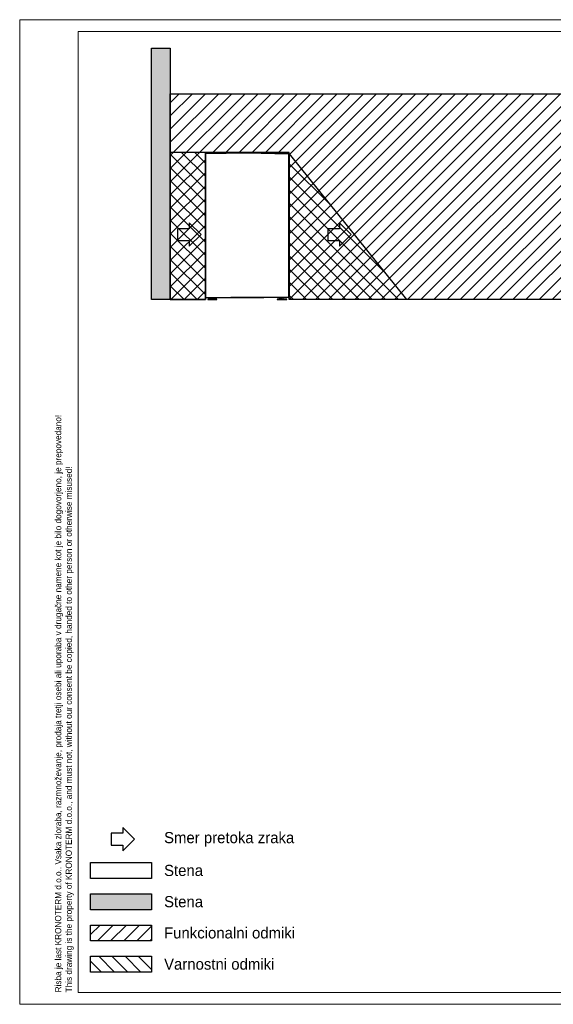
# Model space of a CAD drawing. Header units: millimetres. Extents: x 0 to 39025, y -31299 to 8400.
# Tile 1 of 256: x 0 to 4555, y -31299 to -22899. Entities that reach past the tile are written whole.
import ezdxf

# ---------------------------------------------------------------- set-up
doc = ezdxf.new("R2010")
doc.units = ezdxf.units.MM
for name, color, linetype in [('ANOTACIJE', 7, 'Continuous'), ('FORMAT', 7, 'Continuous'), ('ODMIKI funkcionalni', 253, 'Continuous'), ('ODMIKI varnostni', 252, 'Continuous'), ('SREDNJICE_IN_TOCKE', 252, 'Continuous')]:
    doc.layers.add(name, color=color, linetype=linetype)
doc.styles.add('SLDTEXTSTYLE0', font='Montserrat-Regular.ttf', dxfattribs={"bigfont": 'bigfont'})
doc.styles.add('SLDTEXTSTYLE2', font='arial.ttf', dxfattribs={"width": 0.948, "bigfont": 'bigfont'})
doc.styles.add('SLDTEXTSTYLE3', font='arial.ttf', dxfattribs={"width": 0.948})

# ---------------------------------------------------------------- blocks, each defined once
blk = doc.blocks.new('SW_NOTE_0_1')
at = {"layer": 'ANOTACIJE', "color": 0, "char_height": 2.64583, "attachment_point": 1, "rotation": 90}
for s, insert, style in [('Risba je last KRONOTERM d.o.o.. Vsaka zloraba, razmnoževanje, prodaja tretji osebi ali uporaba v drugačne namene kot je bilo dogovorjeno, je prepovedano!', (-3.41, 0), 'SLDTEXTSTYLE2'), ('This drawing is the property of KRONOTERM d.o.o., and must not, without our consent be copied, handed to other person or otherwise misused!', (1.12, 0), 'SLDTEXTSTYLE3')]:
    blk.add_mtext(s, dxfattribs=dict(at, insert=insert, style=style))
blk = doc.blocks.new('*U58')
at = {"lineweight": 25}
for p, q in [((2, 558.3), (2, 17.6)), ((69.1, 12), (69.1, 2.5)), ((86.1, 12), (86.1, 2.5)), ((628.9, 14.3), (628.9, 2.5)), ((645.9, 14.3), (645.9, 2.5))]:
    blk.add_line(p, q, dxfattribs=at)
for points in [[(19.5, 0), (98.1, 0), (98.1, 2.5), (19.5, 2.5)], [(611.9, 0), (695.9, 0), (695.9, 2.5), (611.9, 2.5)]]:
    blk.add_lwpolyline(points, close=True, dxfattribs=at)
for points, knots in [([(2.9, 1247.8), (2.9, 1247.8), (2.3, 1247.7), (2.3, 1247.7), (2.3, 1247.7), (1.8, 1247.6), (1.8, 1247.6), (1.8, 1247.6), (1.3, 1247.3), (1.3, 1247.3), (1.3, 1247.3), (0.8, 1246.9), (0.8, 1246.9), (0.8, 1246.9), (0.5, 1246.5), (0.5, 1246.5), (0.5, 1246.5), (0.2, 1246), (0.2, 1246), (0.2, 1246), (0.1, 1245.4), (0.1, 1245.4), (0.1, 1245.4), (0, 1244.9), (0, 1244.9)], [0, 0, 0, 0, 1, 1, 1, 2, 2, 2, 3, 3, 3, 4, 4, 4, 5, 5, 5, 6, 6, 6, 7, 7, 7, 8, 8, 8, 8]), ([(2, 1242.6), (2, 1242.6), (1.3, 1242.7), (1.3, 1242.7), (1.3, 1242.7), (0.7, 1242.7), (0.7, 1242.7), (0.7, 1242.7), (0.3, 1242.8), (0.3, 1242.8), (0.3, 1242.8), (0, 1242.9), (0, 1242.9), (0, 1242.9), (0, 1243), (0, 1243), (0, 1243), (0.3, 1243.1), (0.3, 1243.1), (0.3, 1243.1), (0.8, 1243.2), (0.8, 1243.2), (0.8, 1243.2), (1.4, 1243.3), (1.4, 1243.3)], [0, 0, 0, 0, 1, 1, 1, 2, 2, 2, 3, 3, 3, 4, 4, 4, 5, 5, 5, 6, 6, 6, 7, 7, 7, 8, 8, 8, 8]), ([(2.9, 1246.8), (2.9, 1246.8), (2.5, 1246.8), (2.5, 1246.8), (2.5, 1246.8), (2.2, 1246.6), (2.2, 1246.6), (2.2, 1246.6), (1.8, 1246.5), (1.8, 1246.5), (1.8, 1246.5), (1.6, 1246.2), (1.6, 1246.2), (1.6, 1246.2), (1.3, 1245.9), (1.3, 1245.9), (1.3, 1245.9), (1.2, 1245.6), (1.2, 1245.6), (1.2, 1245.6), (1.1, 1245.3), (1.1, 1245.3), (1.1, 1245.3), (1, 1244.9), (1, 1244.9)], [0, 0, 0, 0, 1, 1, 1, 2, 2, 2, 3, 3, 3, 4, 4, 4, 5, 5, 5, 6, 6, 6, 7, 7, 7, 8, 8, 8, 8]), ([(2, 1242.6), (2, 1242.6), (1.7, 1242.7), (1.7, 1242.7), (1.7, 1242.7), (1.3, 1242.7), (1.3, 1242.7), (1.3, 1242.7), (1.1, 1242.8), (1.1, 1242.8), (1.1, 1242.8), (1, 1242.9), (1, 1242.9), (1, 1242.9), (1, 1243), (1, 1243), (1, 1243), (1.2, 1243.1), (1.2, 1243.1), (1.2, 1243.1), (1.4, 1243.2), (1.4, 1243.2), (1.4, 1243.2), (1.7, 1243.3), (1.7, 1243.3)], [0, 0, 0, 0, 1, 1, 1, 2, 2, 2, 3, 3, 3, 4, 4, 4, 5, 5, 5, 6, 6, 6, 7, 7, 7, 8, 8, 8, 8]), ([(1.1, 1244.8), (1.1, 1244.8), (1.2, 1245.2), (1.2, 1245.2), (1.2, 1245.2), (1.3, 1245.5), (1.3, 1245.5), (1.3, 1245.5), (1.4, 1245.8), (1.4, 1245.8), (1.4, 1245.8), (1.6, 1246.1), (1.6, 1246.1), (1.6, 1246.1), (1.9, 1246.3), (1.9, 1246.3), (1.9, 1246.3), (2.2, 1246.5), (2.2, 1246.5), (2.2, 1246.5), (2.5, 1246.6), (2.5, 1246.6), (2.5, 1246.6), (2.9, 1246.7), (2.9, 1246.7)], [0, 0, 0, 0, 1, 1, 1, 2, 2, 2, 3, 3, 3, 4, 4, 4, 5, 5, 5, 6, 6, 6, 7, 7, 7, 8, 8, 8, 8]), ([(1.6, 1244.6), (1.6, 1244.6), (1.7, 1244.4), (1.7, 1244.4), (1.7, 1244.4), (1.8, 1244), (1.8, 1244), (1.8, 1244), (1.9, 1243.3), (1.9, 1243.3), (1.9, 1243.3), (2, 1242.6), (2, 1242.6)], [0, 0, 0, 0, 1, 1, 1, 2, 2, 2, 3, 3, 3, 4, 4, 4, 4]), ([(1.7, 1243.6), (1.7, 1243.6), (1.7, 1243.5), (1.7, 1243.5), (1.7, 1243.5), (1.8, 1243.3), (1.8, 1243.3), (1.8, 1243.3), (1.9, 1243), (1.9, 1243), (1.9, 1243), (2, 1242.6), (2, 1242.6)], [0, 0, 0, 0, 1, 1, 1, 2, 2, 2, 3, 3, 3, 4, 4, 4, 4]), ([(2.1, 1244.8), (2.1, 1244.8), (2.1, 1245), (2.1, 1245), (2.1, 1245), (2.2, 1245.2), (2.2, 1245.2), (2.2, 1245.2), (2.3, 1245.3), (2.3, 1245.3), (2.3, 1245.3), (2.3, 1245.4), (2.3, 1245.4), (2.3, 1245.4), (2.5, 1245.5), (2.5, 1245.5), (2.5, 1245.5), (2.6, 1245.6), (2.6, 1245.6), (2.6, 1245.6), (2.8, 1245.6), (2.8, 1245.6), (2.8, 1245.6), (2.9, 1245.6), (2.9, 1245.6)], [0, 0, 0, 0, 1, 1, 1, 2, 2, 2, 3, 3, 3, 4, 4, 4, 5, 5, 5, 6, 6, 6, 7, 7, 7, 8, 8, 8, 8]), ([(2.9, 1247.8), (2.9, 1247.8), (2.9, 1247.7), (2.9, 1247.7), (2.9, 1247.7), (2.9, 1247.5), (2.9, 1247.5), (2.9, 1247.5), (2.9, 1247.2), (2.9, 1247.2), (2.9, 1247.2), (2.9, 1246.8), (2.9, 1246.8), (2.9, 1246.8), (2.9, 1246.3), (2.9, 1246.3), (2.9, 1246.3), (2.9, 1246), (2.9, 1246), (2.9, 1246), (2.9, 1245.8), (2.9, 1245.8), (2.9, 1245.8), (2.9, 1245.7), (2.9, 1245.7)], [0, 0, 0, 0, 1, 1, 1, 2, 2, 2, 3, 3, 3, 4, 4, 4, 5, 5, 5, 6, 6, 6, 7, 7, 7, 8, 8, 8, 8]), ([(68.2, 1246.3), (68.2, 1246.3), (68.2, 1246.5), (68.2, 1246.5), (68.2, 1246.5), (68.1, 1246.6), (68.1, 1246.6), (68.1, 1246.6), (68, 1246.8), (68, 1246.8), (68, 1246.8), (67.9, 1246.9), (67.9, 1246.9), (67.9, 1246.9), (67.8, 1247), (67.8, 1247), (67.8, 1247), (67.7, 1247), (67.7, 1247), (67.7, 1247), (67.5, 1247.1), (67.5, 1247.1), (67.5, 1247.1), (67.4, 1247.1), (67.4, 1247.1)], [0, 0, 0, 0, 1, 1, 1, 2, 2, 2, 3, 3, 3, 4, 4, 4, 5, 5, 5, 6, 6, 6, 7, 7, 7, 8, 8, 8, 8]), ([(69.2, 1246.5), (69.2, 1246.5), (69.1, 1246.8), (69.1, 1246.8), (69.1, 1246.8), (69, 1247.1), (69, 1247.1), (69, 1247.1), (69, 1247.1), (69, 1247.1)], [0, 0, 0, 0, 1, 1, 1, 2, 2, 2, 3, 3, 3, 3]), ([(74.2, 1246.5), (74.2, 1246.5), (74.2, 1246.8), (74.2, 1246.8), (74.2, 1246.8), (74.2, 1247), (74.2, 1247), (74.2, 1247), (74.2, 1247.2), (74.2, 1247.2), (74.2, 1247.2), (74.1, 1247.3), (74.1, 1247.3)], [0, 0, 0, 0, 1, 1, 1, 2, 2, 2, 3, 3, 3, 4, 4, 4, 4]), ([(356.5, 1253.4), (356.5, 1253.4), (356.5, 1253.5), (356.5, 1253.5), (356.5, 1253.5), (356.5, 1253.8), (356.5, 1253.8), (356.5, 1253.8), (356.5, 1254.1), (356.5, 1254.1), (356.5, 1254.1), (356.5, 1254.5), (356.5, 1254.5), (356.5, 1254.5), (356.5, 1254.9), (356.5, 1254.9), (356.5, 1254.9), (356.5, 1255.2), (356.5, 1255.2), (356.5, 1255.2), (356.5, 1255.5), (356.5, 1255.5), (356.5, 1255.5), (356.5, 1255.6), (356.5, 1255.6)], [0, 0, 0, 0, 1, 1, 1, 2, 2, 2, 3, 3, 3, 4, 4, 4, 5, 5, 5, 6, 6, 6, 7, 7, 7, 8, 8, 8, 8]), ([(356.5, 1253.4), (356.5, 1253.4), (356.5, 1253.4), (356.5, 1253.4), (356.5, 1253.4), (356.5, 1253.4), (356.5, 1253.4), (356.5, 1253.4), (356.5, 1253.3), (356.5, 1253.3), (356.5, 1253.3), (356.5, 1253.2), (356.5, 1253.2), (356.5, 1253.2), (356.5, 1253.1), (356.5, 1253.1), (356.5, 1253.1), (356.5, 1253), (356.5, 1253), (356.5, 1253), (356.5, 1252.8), (356.5, 1252.8), (356.5, 1252.8), (356.5, 1252.6), (356.5, 1252.6)], [0, 0, 0, 0, 1, 1, 1, 2, 2, 2, 3, 3, 3, 4, 4, 4, 5, 5, 5, 6, 6, 6, 7, 7, 7, 8, 8, 8, 8]), ([(357.4, 1250.4), (357.4, 1250.4), (357.4, 1250.8), (357.4, 1250.8), (357.4, 1250.8), (357.4, 1251.1), (357.4, 1251.1), (357.4, 1251.1), (357.4, 1251.5), (357.4, 1251.5), (357.4, 1251.5), (357.4, 1251.8), (357.4, 1251.8), (357.4, 1251.8), (357.4, 1252), (357.4, 1252), (357.4, 1252), (357.4, 1252.2), (357.4, 1252.2), (357.4, 1252.2), (357.4, 1252.3), (357.4, 1252.3), (357.4, 1252.3), (357.4, 1252.4), (357.4, 1252.4)], [0, 0, 0, 0, 1, 1, 1, 2, 2, 2, 3, 3, 3, 4, 4, 4, 5, 5, 5, 6, 6, 6, 7, 7, 7, 8, 8, 8, 8]), ([(357.5, 1255.6), (357.5, 1255.6), (357.5, 1255.6), (357.5, 1255.6), (357.5, 1255.6), (357.5, 1255.6), (357.5, 1255.6), (357.5, 1255.6), (357.5, 1255.6), (357.5, 1255.6), (357.5, 1255.6), (357.5, 1255.6), (357.5, 1255.6), (357.5, 1255.6), (357.5, 1255.6), (357.5, 1255.6), (357.5, 1255.6), (357.5, 1255.6), (357.5, 1255.6), (357.5, 1255.6), (357.5, 1255.6), (357.5, 1255.6), (357.5, 1255.6), (357.5, 1255.6), (357.5, 1255.6)], [0, 0, 0, 0, 1, 1, 1, 2, 2, 2, 3, 3, 3, 4, 4, 4, 5, 5, 5, 6, 6, 6, 7, 7, 7, 8, 8, 8, 8]), ([(357.5, 1254.6), (357.5, 1254.6), (357.5, 1254.6), (357.5, 1254.6), (357.5, 1254.6), (357.5, 1254.6), (357.5, 1254.6), (357.5, 1254.6), (357.5, 1254.6), (357.5, 1254.6), (357.5, 1254.6), (357.5, 1254.6), (357.5, 1254.6), (357.5, 1254.6), (357.5, 1254.6), (357.5, 1254.6)], [0, 0, 0, 0, 1, 1, 1, 2, 2, 2, 3, 3, 3, 4, 4, 4, 5, 5, 5, 5]), ([(357.6, 1252.4), (357.6, 1252.4), (357.6, 1252.3), (357.6, 1252.3), (357.6, 1252.3), (357.6, 1252.2), (357.6, 1252.2), (357.6, 1252.2), (357.6, 1252), (357.6, 1252), (357.6, 1252), (357.6, 1251.8), (357.6, 1251.8), (357.6, 1251.8), (357.6, 1251.5), (357.6, 1251.5), (357.6, 1251.5), (357.6, 1251.1), (357.6, 1251.1), (357.6, 1251.1), (357.6, 1250.8), (357.6, 1250.8), (357.6, 1250.8), (357.6, 1250.4), (357.6, 1250.4)], [0, 0, 0, 0, 1, 1, 1, 2, 2, 2, 3, 3, 3, 4, 4, 4, 5, 5, 5, 6, 6, 6, 7, 7, 7, 8, 8, 8, 8]), ([(358.5, 1255.6), (358.5, 1255.6), (358.5, 1255.5), (358.5, 1255.5), (358.5, 1255.5), (358.5, 1255.2), (358.5, 1255.2), (358.5, 1255.2), (358.5, 1254.9), (358.5, 1254.9), (358.5, 1254.9), (358.5, 1254.5), (358.5, 1254.5), (358.5, 1254.5), (358.5, 1254.1), (358.5, 1254.1), (358.5, 1254.1), (358.5, 1253.8), (358.5, 1253.8), (358.5, 1253.8), (358.5, 1253.5), (358.5, 1253.5), (358.5, 1253.5), (358.5, 1253.4), (358.5, 1253.4)], [0, 0, 0, 0, 1, 1, 1, 2, 2, 2, 3, 3, 3, 4, 4, 4, 5, 5, 5, 6, 6, 6, 7, 7, 7, 8, 8, 8, 8]), ([(358.5, 1252.6), (358.5, 1252.6), (358.5, 1252.8), (358.5, 1252.8), (358.5, 1252.8), (358.5, 1253), (358.5, 1253), (358.5, 1253), (358.5, 1253.1), (358.5, 1253.1), (358.5, 1253.1), (358.5, 1253.2), (358.5, 1253.2), (358.5, 1253.2), (358.5, 1253.3), (358.5, 1253.3), (358.5, 1253.3), (358.5, 1253.4), (358.5, 1253.4), (358.5, 1253.4), (358.5, 1253.4), (358.5, 1253.4), (358.5, 1253.4), (358.5, 1253.4), (358.5, 1253.4)], [0, 0, 0, 0, 1, 1, 1, 2, 2, 2, 3, 3, 3, 4, 4, 4, 5, 5, 5, 6, 6, 6, 7, 7, 7, 8, 8, 8, 8]), ([(640.9, 1247.3), (640.9, 1247.3), (640.8, 1247.2), (640.8, 1247.2), (640.8, 1247.2), (640.8, 1247), (640.8, 1247), (640.8, 1247), (640.8, 1246.8), (640.8, 1246.8), (640.8, 1246.8), (640.8, 1246.5), (640.8, 1246.5)], [0, 0, 0, 0, 1, 1, 1, 2, 2, 2, 3, 3, 3, 4, 4, 4, 4]), ([(645.8, 1246.5), (645.8, 1246.5), (645.9, 1246.8), (645.9, 1246.8), (645.9, 1246.8), (646, 1247.1), (646, 1247.1), (646, 1247.1), (646, 1247.1), (646, 1247.1)], [0, 0, 0, 0, 1, 1, 1, 2, 2, 2, 3, 3, 3, 3]), ([(646.8, 1246.3), (646.8, 1246.3), (646.8, 1246.5), (646.8, 1246.5), (646.8, 1246.5), (646.9, 1246.6), (646.9, 1246.6), (646.9, 1246.6), (647, 1246.8), (647, 1246.8), (647, 1246.8), (647.1, 1246.9), (647.1, 1246.9), (647.1, 1246.9), (647.2, 1247), (647.2, 1247), (647.2, 1247), (647.3, 1247), (647.3, 1247), (647.3, 1247), (647.5, 1247.1), (647.5, 1247.1), (647.5, 1247.1), (647.6, 1247.1), (647.6, 1247.1)], [0, 0, 0, 0, 1, 1, 1, 2, 2, 2, 3, 3, 3, 4, 4, 4, 5, 5, 5, 6, 6, 6, 7, 7, 7, 8, 8, 8, 8]), ([(712.1, 1245.7), (712.1, 1245.7), (712.1, 1245.8), (712.1, 1245.8), (712.1, 1245.8), (712.1, 1246), (712.1, 1246), (712.1, 1246), (712.1, 1246.3), (712.1, 1246.3), (712.1, 1246.3), (712.1, 1246.8), (712.1, 1246.8), (712.1, 1246.8), (712.1, 1247.2), (712.1, 1247.2), (712.1, 1247.2), (712.1, 1247.5), (712.1, 1247.5), (712.1, 1247.5), (712.1, 1247.7), (712.1, 1247.7), (712.1, 1247.7), (712.1, 1247.8), (712.1, 1247.8)], [0, 0, 0, 0, 1, 1, 1, 2, 2, 2, 3, 3, 3, 4, 4, 4, 5, 5, 5, 6, 6, 6, 7, 7, 7, 8, 8, 8, 8]), ([(712.1, 1247.8), (712.1, 1247.8), (712.1, 1247.8), (712.1, 1247.8), (712.1, 1247.8), (712.1, 1247.8), (712.1, 1247.8)], [0, 0, 0, 0, 1, 1, 1, 2, 2, 2, 2]), ([(712.1, 1247.8), (712.1, 1247.8), (712.7, 1247.7), (712.7, 1247.7), (712.7, 1247.7), (713.2, 1247.6), (713.2, 1247.6), (713.2, 1247.6), (713.7, 1247.3), (713.7, 1247.3), (713.7, 1247.3), (714.1, 1246.9), (714.1, 1246.9), (714.1, 1246.9), (714.5, 1246.5), (714.5, 1246.5), (714.5, 1246.5), (714.8, 1246), (714.8, 1246), (714.8, 1246), (714.9, 1245.4), (714.9, 1245.4), (714.9, 1245.4), (715, 1244.9), (715, 1244.9)], [0, 0, 0, 0, 1, 1, 1, 2, 2, 2, 3, 3, 3, 4, 4, 4, 5, 5, 5, 6, 6, 6, 7, 7, 7, 8, 8, 8, 8]), ([(712.1, 1246.8), (712.1, 1246.8), (712.5, 1246.8), (712.5, 1246.8), (712.5, 1246.8), (712.8, 1246.6), (712.8, 1246.6), (712.8, 1246.6), (713.2, 1246.5), (713.2, 1246.5), (713.2, 1246.5), (713.4, 1246.2), (713.4, 1246.2), (713.4, 1246.2), (713.7, 1245.9), (713.7, 1245.9), (713.7, 1245.9), (713.8, 1245.6), (713.8, 1245.6), (713.8, 1245.6), (713.9, 1245.3), (713.9, 1245.3), (713.9, 1245.3), (714, 1244.9), (714, 1244.9)], [0, 0, 0, 0, 1, 1, 1, 2, 2, 2, 3, 3, 3, 4, 4, 4, 5, 5, 5, 6, 6, 6, 7, 7, 7, 8, 8, 8, 8]), ([(712.1, 1246.7), (712.1, 1246.7), (712.5, 1246.6), (712.5, 1246.6), (712.5, 1246.6), (712.8, 1246.5), (712.8, 1246.5), (712.8, 1246.5), (713.1, 1246.3), (713.1, 1246.3), (713.1, 1246.3), (713.4, 1246.1), (713.4, 1246.1), (713.4, 1246.1), (713.6, 1245.8), (713.6, 1245.8), (713.6, 1245.8), (713.7, 1245.5), (713.7, 1245.5), (713.7, 1245.5), (713.8, 1245.2), (713.8, 1245.2), (713.8, 1245.2), (713.9, 1244.8), (713.9, 1244.8)], [0, 0, 0, 0, 1, 1, 1, 2, 2, 2, 3, 3, 3, 4, 4, 4, 5, 5, 5, 6, 6, 6, 7, 7, 7, 8, 8, 8, 8]), ([(712.1, 1245.6), (712.1, 1245.6), (712.2, 1245.6), (712.2, 1245.6), (712.2, 1245.6), (712.4, 1245.6), (712.4, 1245.6), (712.4, 1245.6), (712.5, 1245.5), (712.5, 1245.5), (712.5, 1245.5), (712.7, 1245.4), (712.7, 1245.4), (712.7, 1245.4), (712.7, 1245.3), (712.7, 1245.3), (712.7, 1245.3), (712.8, 1245.2), (712.8, 1245.2), (712.8, 1245.2), (712.9, 1245), (712.9, 1245), (712.9, 1245), (712.9, 1244.8), (712.9, 1244.8)], [0, 0, 0, 0, 1, 1, 1, 2, 2, 2, 3, 3, 3, 4, 4, 4, 5, 5, 5, 6, 6, 6, 7, 7, 7, 8, 8, 8, 8]), ([(713, 1242.6), (713, 1242.6), (713.1, 1243.3), (713.1, 1243.3), (713.1, 1243.3), (713.2, 1244), (713.2, 1244), (713.2, 1244), (713.3, 1244.4), (713.3, 1244.4), (713.3, 1244.4), (713.4, 1244.6), (713.4, 1244.6)], [0, 0, 0, 0, 1, 1, 1, 2, 2, 2, 3, 3, 3, 4, 4, 4, 4]), ([(713, 1242.6), (713, 1242.6), (713.1, 1243), (713.1, 1243), (713.1, 1243), (713.2, 1243.3), (713.2, 1243.3), (713.2, 1243.3), (713.3, 1243.5), (713.3, 1243.5), (713.3, 1243.5), (713.3, 1243.6), (713.3, 1243.6)], [0, 0, 0, 0, 1, 1, 1, 2, 2, 2, 3, 3, 3, 4, 4, 4, 4]), ([(713.6, 1243.3), (713.6, 1243.3), (714.2, 1243.2), (714.2, 1243.2), (714.2, 1243.2), (714.7, 1243.1), (714.7, 1243.1), (714.7, 1243.1), (715, 1243), (715, 1243), (715, 1243), (715, 1242.9), (715, 1242.9), (715, 1242.9), (714.7, 1242.8), (714.7, 1242.8), (714.7, 1242.8), (714.3, 1242.7), (714.3, 1242.7), (714.3, 1242.7), (713.7, 1242.7), (713.7, 1242.7), (713.7, 1242.7), (713, 1242.6), (713, 1242.6)], [0, 0, 0, 0, 1, 1, 1, 2, 2, 2, 3, 3, 3, 4, 4, 4, 5, 5, 5, 6, 6, 6, 7, 7, 7, 8, 8, 8, 8]), ([(713.3, 1243.3), (713.3, 1243.3), (713.6, 1243.2), (713.6, 1243.2), (713.6, 1243.2), (713.8, 1243.1), (713.8, 1243.1), (713.8, 1243.1), (714, 1243), (714, 1243), (714, 1243), (714, 1242.9), (714, 1242.9), (714, 1242.9), (713.9, 1242.8), (713.9, 1242.8), (713.9, 1242.8), (713.6, 1242.7), (713.6, 1242.7), (713.6, 1242.7), (713.3, 1242.7), (713.3, 1242.7), (713.3, 1242.7), (713, 1242.6), (713, 1242.6)], [0, 0, 0, 0, 1, 1, 1, 2, 2, 2, 3, 3, 3, 4, 4, 4, 5, 5, 5, 6, 6, 6, 7, 7, 7, 8, 8, 8, 8]), ([(0, 86.9), (0, 86.9), (0, 86.9), (0, 86.9), (0, 86.9), (0, 86.9), (0, 86.9)], [0, 0, 0, 0, 1, 1, 1, 2, 2, 2, 2]), ([(0, 17.6), (0, 17.6), (0, 17.6), (0, 17.6), (0, 17.6), (0, 17.6), (0, 17.6)], [0, 0, 0, 0, 1, 1, 1, 2, 2, 2, 2]), ([(0.2, 17.6), (0.2, 17.6), (0.3, 17.4), (0.3, 17.4), (0.3, 17.4), (0.6, 17.1), (0.6, 17.1), (0.6, 17.1), (0.9, 16.9), (0.9, 16.9), (0.9, 16.9), (1.2, 16.7), (1.2, 16.7), (1.2, 16.7), (1.6, 16.6), (1.6, 16.6), (1.6, 16.6), (2, 16.5), (2, 16.5)], [0, 0, 0, 0, 1, 1, 1, 2, 2, 2, 3, 3, 3, 4, 4, 4, 5, 5, 5, 6, 6, 6, 6]), ([(1.7, 17.6), (1.7, 17.6), (1.6, 17.6), (1.6, 17.6), (1.6, 17.6), (1.5, 17.6), (1.5, 17.6), (1.5, 17.6), (1.4, 17.6), (1.4, 17.6), (1.4, 17.6), (1.3, 17.6), (1.3, 17.6), (1.3, 17.6), (1.3, 17.6), (1.3, 17.6), (1.3, 17.6), (1.2, 17.6), (1.2, 17.6), (1.2, 17.6), (1.1, 17.6), (1.1, 17.6), (1.1, 17.6), (1.1, 17.6), (1.1, 17.6)], [0, 0, 0, 0, 1, 1, 1, 2, 2, 2, 3, 3, 3, 4, 4, 4, 5, 5, 5, 6, 6, 6, 7, 7, 7, 8, 8, 8, 8]), ([(1.7, 17.6), (1.7, 17.6), (1.8, 17.6), (1.8, 17.6), (1.8, 17.6), (2, 17.6), (2, 17.6)], [0, 0, 0, 0, 1, 1, 1, 2, 2, 2, 2]), ([(68.1, 12), (68.1, 12), (68.3, 12), (68.3, 12), (68.3, 12), (68.8, 12), (68.8, 12), (68.8, 12), (69.7, 12), (69.7, 12), (69.7, 12), (70.9, 12), (70.9, 12), (70.9, 12), (72.3, 12), (72.3, 12), (72.3, 12), (74, 12), (74, 12), (74, 12), (75.7, 12), (75.7, 12), (75.7, 12), (77.6, 12), (77.6, 12), (77.6, 12), (79.5, 12), (79.5, 12), (79.5, 12), (81.2, 12), (81.2, 12), (81.2, 12), (82.9, 12), (82.9, 12), (82.9, 12), (84.3, 12), (84.3, 12), (84.3, 12), (85.5, 12), (85.5, 12), (85.5, 12), (86.4, 12), (86.4, 12), (86.4, 12), (86.9, 12), (86.9, 12), (86.9, 12), (87.1, 12), (87.1, 12)], [0, 0, 0, 0, 1, 1, 1, 2, 2, 2, 3, 3, 3, 4, 4, 4, 5, 5, 5, 6, 6, 6, 7, 7, 7, 8, 8, 8, 9, 9, 9, 10, 10, 10, 11, 11, 11, 12, 12, 12, 13, 13, 13, 14, 14, 14, 15, 15, 15, 16, 16, 16, 16]), ([(256.2, 16.5), (256.2, 16.5), (256.3, 16.5), (256.3, 16.5), (256.3, 16.5), (256.9, 16.5), (256.9, 16.5), (256.9, 16.5), (257.8, 16.5), (257.8, 16.5), (257.8, 16.5), (259, 16.5), (259, 16.5), (259, 16.5), (260.5, 16.5), (260.5, 16.5), (260.5, 16.5), (262.2, 16.5), (262.2, 16.5), (262.2, 16.5), (264.2, 16.5), (264.2, 16.5), (264.2, 16.5), (266.3, 16.5), (266.3, 16.5), (266.3, 16.5), (268.6, 16.5), (268.6, 16.5), (268.6, 16.5), (270.9, 16.5), (270.9, 16.5), (270.9, 16.5), (273.2, 16.5), (273.2, 16.5), (273.2, 16.5), (275.5, 16.5), (275.5, 16.5), (275.5, 16.5), (277.6, 16.5), (277.6, 16.5), (277.6, 16.5), (279.5, 16.5), (279.5, 16.5)], [0, 0, 0, 0, 1, 1, 1, 2, 2, 2, 3, 3, 3, 4, 4, 4, 5, 5, 5, 6, 6, 6, 7, 7, 7, 8, 8, 8, 9, 9, 9, 10, 10, 10, 11, 11, 11, 12, 12, 12, 13, 13, 13, 14, 14, 14, 14]), ([(262.3, 16.5), (262.3, 16.5), (262.2, 16.5), (262.2, 16.5), (262.2, 16.5), (260.5, 16.5), (260.5, 16.5), (260.5, 16.5), (259, 16.5), (259, 16.5), (259, 16.5), (257.8, 16.5), (257.8, 16.5), (257.8, 16.5), (256.9, 16.5), (256.9, 16.5), (256.9, 16.5), (256.3, 16.5), (256.3, 16.5), (256.3, 16.5), (256.2, 16.5), (256.2, 16.5)], [0, 0, 0, 0, 1, 1, 1, 2, 2, 2, 3, 3, 3, 4, 4, 4, 5, 5, 5, 6, 6, 6, 7, 7, 7, 7]), ([(627.9, 14.3), (627.9, 14.3), (628.1, 14.3), (628.1, 14.3), (628.1, 14.3), (628.6, 14.3), (628.6, 14.3), (628.6, 14.3), (629.5, 14.3), (629.5, 14.3), (629.5, 14.3), (630.7, 14.3), (630.7, 14.3), (630.7, 14.3), (632.1, 14.3), (632.1, 14.3), (632.1, 14.3), (633.8, 14.3), (633.8, 14.3), (633.8, 14.3), (635.5, 14.3), (635.5, 14.3), (635.5, 14.3), (637.4, 14.3), (637.4, 14.3), (637.4, 14.3), (639.3, 14.3), (639.3, 14.3), (639.3, 14.3), (641, 14.3), (641, 14.3), (641, 14.3), (642.7, 14.3), (642.7, 14.3), (642.7, 14.3), (644.1, 14.3), (644.1, 14.3), (644.1, 14.3), (645.3, 14.3), (645.3, 14.3), (645.3, 14.3), (646.2, 14.3), (646.2, 14.3), (646.2, 14.3), (646.7, 14.3), (646.7, 14.3), (646.7, 14.3), (646.9, 14.3), (646.9, 14.3)], [0, 0, 0, 0, 1, 1, 1, 2, 2, 2, 3, 3, 3, 4, 4, 4, 5, 5, 5, 6, 6, 6, 7, 7, 7, 8, 8, 8, 9, 9, 9, 10, 10, 10, 11, 11, 11, 12, 12, 12, 13, 13, 13, 14, 14, 14, 15, 15, 15, 16, 16, 16, 16]), ([(713, 17.6), (713, 17.6), (713.7, 17.6), (713.7, 17.6), (713.7, 17.6), (714.3, 17.6), (714.3, 17.6), (714.3, 17.6), (714.7, 17.6), (714.7, 17.6), (714.7, 17.6), (715, 17.6), (715, 17.6), (715, 17.6), (715, 17.6), (715, 17.6)], [0, 0, 0, 0, 1, 1, 1, 2, 2, 2, 3, 3, 3, 4, 4, 4, 5, 5, 5, 5]), ([(713, 16.5), (713, 16.5), (713, 16.6), (713, 16.6), (713, 16.6), (713, 16.9), (713, 16.9), (713, 16.9), (713, 17.2), (713, 17.2), (713, 17.2), (713, 17.6), (713, 17.6)], [0, 0, 0, 0, 1, 1, 1, 2, 2, 2, 3, 3, 3, 4, 4, 4, 4]), ([(714.8, 17.6), (714.8, 17.6), (714.7, 17.4), (714.7, 17.4), (714.7, 17.4), (714.4, 17.1), (714.4, 17.1), (714.4, 17.1), (714.1, 16.9), (714.1, 16.9), (714.1, 16.9), (713.8, 16.7), (713.8, 16.7), (713.8, 16.7), (713.4, 16.6), (713.4, 16.6), (713.4, 16.6), (713, 16.5), (713, 16.5)], [0, 0, 0, 0, 1, 1, 1, 2, 2, 2, 3, 3, 3, 4, 4, 4, 5, 5, 5, 6, 6, 6, 6]), ([(713.3, 17.6), (713.3, 17.6), (713.2, 17.6), (713.2, 17.6), (713.2, 17.6), (713, 17.6), (713, 17.6)], [0, 0, 0, 0, 1, 1, 1, 2, 2, 2, 2])]:
    blk.add_open_spline(points, degree=3, knots=knots, dxfattribs=at)
for points in [[(0, 1244.9), (0, 1244.9), (1, 1244.9), (1, 1244.9)], [(0, 1244.9), (0, 1244.9), (0, 1243), (0, 1243)], [(0, 558.3), (0, 558.3), (0, 1243), (0, 1243)], [(1, 1244.9), (1, 1244.9), (1, 1243.2), (1, 1243.2)], [(2.1, 1244.8), (2.1, 1244.8), (1.1, 1244.8), (1.1, 1244.8)], [(1.1, 1243.2), (1.1, 1243.2), (1.1, 1244.8), (1.1, 1244.8)], [(1.6, 1244.6), (1.6, 1244.6), (1.4, 1244.6), (1.4, 1244.6)], [(1.4, 1244.6), (1.4, 1244.6), (1.4, 1243.6), (1.4, 1243.6)], [(1.4, 1243.6), (1.4, 1243.6), (1.7, 1243.6), (1.7, 1243.6)], [(1.4, 1243.3), (1.4, 1243.3), (1.7, 1243.3), (1.7, 1243.3)], [(1.4, 1243.3), (1.4, 1243.3), (1.8, 1243.3), (1.8, 1243.3)], [(1.6, 1244.6), (1.6, 1244.6), (357.4, 1252.4), (357.4, 1252.4)], [(1.6, 1244.6), (1.6, 1244.6), (1.7, 1243.6), (1.7, 1243.6)], [(1.7, 1243.3), (1.7, 1243.3), (1.8, 1243.3), (1.8, 1243.3)], [(1.7, 1243.3), (1.7, 1243.3), (1.7, 1242.6), (1.7, 1242.6)], [(357.4, 1250.4), (357.4, 1250.4), (2, 1242.6), (2, 1242.6)], [(2, 558.3), (2, 558.3), (2, 1242.6), (2, 1242.6)], [(2.1, 1244.8), (2.1, 1244.8), (2.1, 1244.6), (2.1, 1244.6)], [(356.5, 1255.6), (356.5, 1255.6), (2.9, 1247.8), (2.9, 1247.8)], [(356.5, 1253.4), (356.5, 1253.4), (2.9, 1245.7), (2.9, 1245.7)], [(2.9, 1247.8), (2.9, 1247.8), (2.9, 1246.8), (2.9, 1246.8)], [(2.9, 1247.8), (2.9, 1247.8), (2.9, 1247.8), (2.9, 1247.8)], [(2.9, 1246.8), (2.9, 1246.8), (2.9, 1247.8), (2.9, 1247.8)], [(2.9, 1246.8), (2.9, 1246.8), (2.9, 1246.8), (2.9, 1246.8)], [(2.9, 1246.8), (2.9, 1246.8), (2.9, 1246.8), (2.9, 1246.8)], [(2.9, 1245.6), (2.9, 1245.6), (2.9, 1246.7), (2.9, 1246.7)], [(2.9, 1246.7), (2.9, 1246.7), (2.9, 1246.7), (2.9, 1246.7)], [(24.4, 1246.1), (24.4, 1246.1), (2.9, 1245.6), (2.9, 1245.6)], [(67.4, 1247.1), (67.4, 1247.1), (24.4, 1246.1), (24.4, 1246.1)], [(24.4, 1246.1), (24.4, 1246.1), (24.4, 1246.2), (24.4, 1246.2)], [(67.4, 1247.1), (67.4, 1247.1), (67.4, 1247.1), (67.4, 1247.1)], [(69.2, 1246.5), (69.2, 1246.5), (68.2, 1246.3), (68.2, 1246.3)], [(68.2, 1246), (68.2, 1246), (68.2, 1246.3), (68.2, 1246.3)], [(69.2, 1246.1), (69.2, 1246.1), (69.2, 1246.5), (69.2, 1246.5)], [(356.5, 1252.6), (356.5, 1252.6), (74.2, 1246.5), (74.2, 1246.5)], [(74.3, 1246.2), (74.3, 1246.2), (74.2, 1246.5), (74.2, 1246.5)], [(357.5, 1255.6), (357.5, 1255.6), (356.5, 1255.6), (356.5, 1255.6)], [(357.5, 1254.6), (357.5, 1254.6), (356.5, 1254.6), (356.5, 1254.6)], [(356.5, 1252.6), (356.5, 1252.6), (356.5, 1252.4), (356.5, 1252.4)], [(357.4, 1250.9), (357.4, 1250.9), (357.6, 1250.9), (357.6, 1250.9)], [(357.6, 1250.4), (357.6, 1250.4), (357.4, 1250.4), (357.4, 1250.4)], [(357.5, 1254.6), (357.5, 1254.6), (357.5, 1255.6), (357.5, 1255.6)], [(358.5, 1255.6), (358.5, 1255.6), (357.5, 1255.6), (357.5, 1255.6)], [(357.5, 1255.6), (357.5, 1255.6), (357.5, 1254.6), (357.5, 1254.6)], [(358.5, 1254.6), (358.5, 1254.6), (357.5, 1254.6), (357.5, 1254.6)], [(357.6, 1252.4), (357.6, 1252.4), (713.4, 1244.6), (713.4, 1244.6)], [(357.6, 1250.4), (357.6, 1250.4), (713, 1242.6), (713, 1242.6)], [(712.1, 1247.8), (712.1, 1247.8), (358.5, 1255.6), (358.5, 1255.6)], [(712.1, 1245.7), (712.1, 1245.7), (358.5, 1253.4), (358.5, 1253.4)], [(640.8, 1246.5), (640.8, 1246.5), (358.5, 1252.6), (358.5, 1252.6)], [(358.5, 1252.4), (358.5, 1252.4), (358.5, 1252.6), (358.5, 1252.6)], [(640.8, 1246.5), (640.8, 1246.5), (640.7, 1246.2), (640.7, 1246.2)], [(645.8, 1246.5), (645.8, 1246.5), (646.8, 1246.3), (646.8, 1246.3)], [(645.8, 1246.1), (645.8, 1246.1), (645.8, 1246.5), (645.8, 1246.5)], [(646.8, 1246), (646.8, 1246), (646.8, 1246.3), (646.8, 1246.3)], [(647.6, 1247.1), (647.6, 1247.1), (647.6, 1247.1), (647.6, 1247.1)], [(647.6, 1247.1), (647.6, 1247.1), (690.5, 1246.1), (690.5, 1246.1)], [(690.5, 1246.1), (690.5, 1246.1), (690.5, 1246.2), (690.5, 1246.2)], [(690.5, 1246.1), (690.5, 1246.1), (712.1, 1245.6), (712.1, 1245.6)], [(712.1, 1247.8), (712.1, 1247.8), (712.1, 1246.8), (712.1, 1246.8)], [(712.1, 1246.8), (712.1, 1246.8), (712.1, 1246.8), (712.1, 1246.8)], [(712.1, 1245.6), (712.1, 1245.6), (712.1, 1246.7), (712.1, 1246.7)], [(712.1, 1246.7), (712.1, 1246.7), (712.1, 1246.7), (712.1, 1246.7)], [(712.9, 1244.8), (712.9, 1244.8), (713.9, 1244.8), (713.9, 1244.8)], [(712.9, 1244.6), (712.9, 1244.6), (712.9, 1244.8), (712.9, 1244.8)], [(713, 17.6), (713, 17.6), (713, 1242.6), (713, 1242.6)], [(713.3, 1243.3), (713.3, 1243.3), (713.2, 1243.3), (713.2, 1243.3)], [(713.6, 1243.3), (713.6, 1243.3), (713.2, 1243.3), (713.2, 1243.3)], [(713.4, 1244.6), (713.4, 1244.6), (713.3, 1243.6), (713.3, 1243.6)], [(713.3, 1243.6), (713.3, 1243.6), (713.6, 1243.6), (713.6, 1243.6)], [(713.6, 1243.3), (713.6, 1243.3), (713.3, 1243.3), (713.3, 1243.3)], [(713.3, 1243.3), (713.3, 1243.3), (713.3, 1242.6), (713.3, 1242.6)], [(713.4, 1244.6), (713.4, 1244.6), (713.6, 1244.6), (713.6, 1244.6)], [(713.6, 1243.6), (713.6, 1243.6), (713.6, 1244.6), (713.6, 1244.6)], [(713.9, 1244.8), (713.9, 1244.8), (713.9, 1243.2), (713.9, 1243.2)], [(714, 1244.9), (714, 1244.9), (715, 1244.9), (715, 1244.9)], [(714, 1244.9), (714, 1244.9), (714, 1243.2), (714, 1243.2)], [(715, 1244.9), (715, 1244.9), (715, 1243), (715, 1243)], [(715, 1243), (715, 1243), (715, 17.6), (715, 17.6)], [(0, 86.9), (0, 86.9), (0, 558.3), (0, 558.3)], [(0, 86.9), (0, 86.9), (0, 87.2), (0, 87.2)], [(0, 86.9), (0, 86.9), (0, 18.6), (0, 18.6)], [(715, 152.3), (715, 152.3), (715, 18.6), (715, 18.6)], [(0, 17.6), (0, 17.6), (0, 18.6), (0, 18.6)], [(1.1, 17.6), (1.1, 17.6), (0, 17.6), (0, 17.6)], [(1.7, 17.6), (1.7, 17.6), (498.4, 17.6), (498.4, 17.6)], [(2, 16.5), (2, 16.5), (2, 17.6), (2, 17.6)], [(2, 17.6), (2, 17.6), (2, 17.6), (2, 17.6)], [(2, 16.5), (2, 16.5), (2.6, 16.5), (2.6, 16.5)], [(2, 16.5), (2, 16.5), (498.4, 16.5), (498.4, 16.5)], [(68.1, 12), (68.1, 12), (68.1, 16.6), (68.1, 16.6)], [(87.1, 16.5), (87.1, 16.5), (87.1, 12), (87.1, 12)], [(713, 17.6), (713, 17.6), (216.6, 17.6), (216.6, 17.6)], [(713, 16.5), (713, 16.5), (216.6, 16.5), (216.6, 16.5)], [(222.4, 16.5), (222.4, 16.5), (219.9, 16.5), (219.9, 16.5)], [(650.8, 16.5), (650.8, 16.5), (222.4, 16.5), (222.4, 16.5)], [(534.9, 16.5), (534.9, 16.5), (534.9, 15.5), (534.9, 15.5)], [(534.9, 15.5), (534.9, 15.5), (535.9, 15.5), (535.9, 15.5)], [(535.9, 15.5), (535.9, 15.5), (535.9, 16.5), (535.9, 16.5)], [(627.9, 14.3), (627.9, 14.3), (627.9, 16.5), (627.9, 16.5)], [(646.9, 16.5), (646.9, 16.5), (646.9, 14.3), (646.9, 14.3)], [(657, 16.5), (657, 16.5), (657.7, 16.5), (657.7, 16.5)], [(657.7, 16.5), (657.7, 16.5), (665.7, 16.5), (665.7, 16.5)], [(712.4, 16.5), (712.4, 16.5), (665.7, 16.5), (665.7, 16.5)], [(713, 16.5), (713, 16.5), (712.4, 16.5), (712.4, 16.5)]]:
    blk.add_open_spline(points, degree=3, dxfattribs=at)
blk = doc.blocks.new('PUŠČICA')
at = {"ltscale": 10}
for p, q in [((0, 0), (-50, 50)), ((-50, 50), (-50, 25)), ((-100, 25), (-100, -25)), ((-50, 25), (-100, 25)), ((-50, -50), (0, 0)), ((-100, -25), (-50, -25)), ((-50, -25), (-50, -50))]:
    blk.add_line(p, q, dxfattribs=at)

msp = doc.modelspace()

# ---------------------------------------------------------------- hatches: boundary and pattern name
at = {"layer": 'ODMIKI funkcionalni'}
h = msp.add_hatch(dxfattribs=at)
h.set_pattern_fill('ANSI31', color=256, scale=25)
h.set_pattern_definition([(45, (-945.19, -34369.42), (-56.1266, 56.1266), [])])
h.paths.add_polyline_path([(1585.5, -24030.9), (1585.5, -25286.4), (1285.5, -25286.4), (1285.5, -23530.9), (5300.5, -23530.9), (5300.5, -25286.4), (2300.5, -25286.4), (2300.5, -24030.9)])
h = msp.add_hatch(dxfattribs=at)
h.set_pattern_fill('ANSI31', color=256, scale=25)
h.set_pattern_definition([(45, (38433.06, -29133.69), (-56.1266, 56.1266), [])])
h.paths.add_polyline_path([(1125.8, -30622.3), (605.6, -30622.3), (605.6, -30758), (1125.8, -30758)])
at = {"layer": 'ODMIKI varnostni'}
h = msp.add_hatch(dxfattribs=at)
h.set_pattern_fill('ANSI31', color=256, scale=25, angle=90)
h.set_pattern_definition([(135, (0, -18719.98), (-56.1266, -56.1266), [])])
h.paths.add_polyline_path([(1585.5, -24030.9), (1285.5, -24030.9), (1285.5, -25286.4), (1585.5, -25286.4)])
h = msp.add_hatch(dxfattribs=at)
h.set_pattern_fill('ANSI31', color=256, scale=25, angle=90)
h.set_pattern_definition([(135, (-2543.28, -33540.59), (-56.1266, -56.1266), [])])
h.paths.add_polyline_path([(2300.5, -25286.4), (2300.5, -24043.5), (3300.5, -25286.4)])
h = msp.add_hatch(dxfattribs=at)
h.set_pattern_fill('ANSI31', color=256, scale=25, angle=90)
h.set_pattern_definition([(135, (38433.06, -29133.69), (-56.1266, -56.1266), [])])
h.paths.add_polyline_path([(1125.8, -30888.8), (605.6, -30888.8), (605.6, -31024.4), (1125.8, -31024.4)])
at = {"layer": 'SREDNJICE_IN_TOCKE'}
h = msp.add_hatch(color=256, dxfattribs=at)
h.dxf.hatch_style = 1
h.paths.add_polyline_path([(1125.9, -23142.9), (1125.9, -25286.4), (1285.5, -25286.4), (1285.5, -23142.9)])
h = msp.add_hatch(color=256, dxfattribs=at)
h.dxf.hatch_style = 1
h.paths.add_polyline_path([(1125.8, -30355.9), (605.6, -30355.9), (605.6, -30491.6), (1125.8, -30491.6)])

# ---------------------------------------------------------------- linework, layer by layer
at = {"layer": 'FORMAT', "color": 7, "linetype": 'Continuous', "lineweight": 18, "ltscale": 27}
for p, q in [((0, -31298.9), (0, -22898.9)), ((0, -22898.9), (18568, -22898.9)), ((500, -31198.9), (500, -22998.9)), ((500, -22998.9), (18468, -22998.9)), ((500, -31198.9), (18468, -31198.9)), ((0, -31298.9), (18568, -31298.9))]:
    msp.add_line(p, q, dxfattribs=at)
at = {"layer": 'ODMIKI funkcionalni'}
for points in [[(1585.5, -24030.9), (1585.5, -25286.4), (1285.5, -25286.4), (1285.5, -23530.9), (5300.5, -23530.9), (5300.5, -25286.4), (2300.5, -25286.4), (2300.5, -24030.9)], [(605.6, -30622.3), (1125.8, -30622.3), (1125.8, -30758), (605.6, -30758)]]:
    msp.add_lwpolyline(points, close=True, dxfattribs=at)
at = {"layer": 'ODMIKI varnostni'}
for points in [[(1585.5, -24030.9), (1285.5, -24030.9), (1285.5, -25286.4), (1585.5, -25286.4)], [(2300.5, -25286.4), (2300.5, -24043.5), (3300.5, -25286.4)], [(605.6, -30888.8), (1125.8, -30888.8), (1125.8, -31024.4), (605.6, -31024.4)]]:
    msp.add_lwpolyline(points, close=True, dxfattribs=at)
at = {"layer": 'SREDNJICE_IN_TOCKE'}
for points in [[(1125.9, -25286.4), (1125.9, -23142.9), (1285.5, -23142.9), (1285.5, -25286.4)], [(605.6, -30089.5), (1125.8, -30089.5), (1125.8, -30225.1), (605.6, -30225.1)], [(605.6, -30355.9), (1125.8, -30355.9), (1125.8, -30491.6), (605.6, -30491.6)]]:
    msp.add_lwpolyline(points, close=True, dxfattribs=at)

# ---------------------------------------------------------------- block references
msp.add_blockref('*U58', (1585.5, -25286.4))
at = {"layer": 'ANOTACIJE', "xscale": 2, "yscale": 2, "zscale": 2}
for p in [(1548.1, -24732.1), (2829.1, -24732.1), (981.2, -29890.1)]:
    msp.add_blockref('PUŠČICA', p, dxfattribs=at)
at = {"layer": 'FORMAT', "xscale": 20, "yscale": 20, "zscale": 20}
msp.add_blockref('SW_NOTE_0_1', (370, -31197), dxfattribs=at)

# ---------------------------------------------------------------- texts
at = {"layer": 'ANOTACIJE', "color": 7, "char_height": 95.25, "attachment_point": 4, "style": 'SLDTEXTSTYLE0'}
for s, insert in [('Smer pretoka zraka', (1232.5, -29890.9)), ('Stena', (1232.5, -30157.3)), ('Stena', (1232.5, -30423.7)), ('Funkcionalni odmiki', (1232.5, -30690.2)), ('Varnostni odmiki', (1232.5, -30956.6))]:
    msp.add_mtext(s, dxfattribs=dict(at, insert=insert))

doc.saveas('drawing.dxf')
